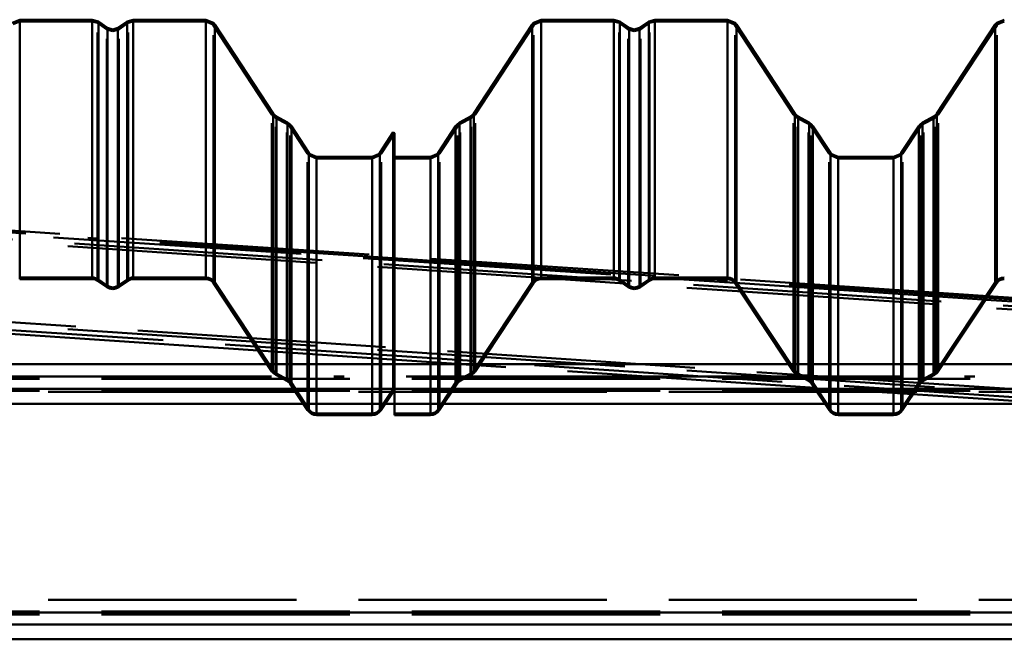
# Paper-space layout 'Layout1' of a CAD drawing. Extents: x -2 to 1033, y -36 to 596.
# Tile 19 of 256: x 139 to 151, y 236 to 243. Entities that reach past the tile are written whole.
import ezdxf

# ---------------------------------------------------------------- set-up
doc = ezdxf.new("R2010")
doc.units = 0
doc.linetypes.add('ACAD_ISO02W100', pattern=[15, 12, -3])
doc.linetypes.add('ACAD_ISO04W100', pattern=[30.5, 24, -3, 0.5, -3])
doc.layers.add('SS_PLECHY', color=7, linetype='CONTINUOUS', lineweight=50, true_color=0xb47846)
doc.layers.add('SS_VAZNICE', color=123, linetype='CONTINUOUS', lineweight=50)
doc.layers.add('SS_ZTUŽENÍ STŘECHA', color=211, linetype='CONTINUOUS', lineweight=50)

psp = doc.layouts.get("Layout1")

# ---------------------------------------------------------------- linework, layer by layer
at = {"layer": 'SS_PLECHY', "color": 5, "linetype": 'Continuous', "ltscale": 0.25}
for p, q in [((138.8936, 243.3057), (138.8017, 243.2674)), ((139.7716, 243.3057), (138.8936, 243.3057)), ((138.8936, 243.3057), (138.8936, 240.1892)), ((139.8456, 243.2824), (139.7716, 243.3057)), ((139.7716, 243.3057), (139.7716, 240.1892)), ((140.2666, 243.3057), (140.1925, 243.2824)), ((141.1445, 243.3057), (140.2666, 243.3057)), ((140.2666, 243.3057), (140.2666, 240.1892)), ((141.2364, 243.2674), (141.1445, 243.3057)), ((141.1445, 243.3057), (141.1445, 240.1892)), ((145.198, 243.3057), (145.1061, 243.2674)), ((146.0759, 243.3057), (145.198, 243.3057)), ((145.198, 243.3057), (145.198, 240.1892)), ((146.1499, 243.2824), (146.0759, 243.3057)), ((146.0759, 243.3057), (146.0759, 240.1892)), ((146.5709, 243.3057), (146.4969, 243.2824)), ((147.4488, 243.3057), (146.5709, 243.3057)), ((146.5709, 243.3057), (146.5709, 240.1892)), ((147.5408, 243.2674), (147.4488, 243.3057)), ((147.4488, 243.3057), (147.4488, 240.1892)), ((150.796, 243.3057), (150.7041, 243.2674)), ((139.9564, 243.2053), (139.8456, 243.2824)), ((139.8456, 243.2824), (139.8456, 240.1662)), ((140.0191, 243.1857), (139.9564, 243.2053)), ((139.9564, 243.2053), (139.9564, 240.0897)), ((140.0817, 243.2053), (140.0191, 243.1857)), ((140.1925, 243.2824), (140.0817, 243.2053)), ((140.0817, 243.2053), (140.0817, 240.0897)), ((140.1925, 243.2824), (140.1925, 240.1662)), ((141.253, 243.247), (141.2364, 243.2674)), ((141.9597, 242.1714), (141.253, 243.247)), ((141.253, 243.247), (141.253, 240.1311)), ((145.0895, 243.247), (144.3827, 242.1714)), ((145.1061, 243.2674), (145.0895, 243.247)), ((145.0895, 243.247), (145.0895, 240.1311)), ((146.2608, 243.2053), (146.1499, 243.2824)), ((146.1499, 243.2824), (146.1499, 240.1662)), ((146.3234, 243.1857), (146.2608, 243.2053)), ((146.2608, 243.2053), (146.2608, 240.0897)), ((146.386, 243.2053), (146.3234, 243.1857)), ((146.4969, 243.2824), (146.386, 243.2053)), ((146.386, 243.2053), (146.386, 240.0897)), ((146.4969, 243.2824), (146.4969, 240.1662)), ((147.5573, 243.247), (147.5408, 243.2674)), ((148.2641, 242.1714), (147.5573, 243.247)), ((147.5573, 243.247), (147.5573, 240.1311)), ((150.6875, 243.247), (149.9807, 242.1714)), ((150.7041, 243.2674), (150.6875, 243.247)), ((150.6875, 243.247), (150.6875, 240.1311)), ((141.9738, 242.1542), (141.9597, 242.1714)), ((141.9597, 242.1714), (141.9597, 239.0649)), ((141.9995, 242.135), (141.9738, 242.1542)), ((142.1321, 242.0633), (141.9995, 242.135)), ((141.9995, 242.135), (141.9995, 239.0288)), ((144.343, 242.135), (144.2103, 242.0633)), ((144.3687, 242.1542), (144.343, 242.135)), ((144.343, 242.135), (144.343, 239.0288)), ((144.3827, 242.1714), (144.3687, 242.1542)), ((144.3827, 242.1714), (144.3827, 239.0649)), ((148.2781, 242.1542), (148.2641, 242.1714)), ((148.2641, 242.1714), (148.2641, 239.0649)), ((148.3038, 242.135), (148.2781, 242.1542)), ((148.4365, 242.0633), (148.3038, 242.135)), ((148.3038, 242.135), (148.3038, 239.0288)), ((149.941, 242.135), (149.8083, 242.0633)), ((149.9667, 242.1542), (149.941, 242.135)), ((149.941, 242.135), (149.941, 239.0288)), ((149.9807, 242.1714), (149.9667, 242.1542)), ((149.9807, 242.1714), (149.9807, 239.0649)), ((142.1625, 242.0407), (142.1321, 242.0633)), ((142.1321, 242.0633), (142.1321, 238.9578)), ((142.1791, 242.0203), (142.1625, 242.0407)), ((142.3908, 241.698), (142.1791, 242.0203)), ((142.1791, 242.0203), (142.1791, 238.9151)), ((144.1634, 242.0203), (143.9516, 241.698)), ((144.18, 242.0407), (144.1634, 242.0203)), ((144.1634, 242.0203), (144.1634, 238.9151)), ((144.2103, 242.0633), (144.18, 242.0407)), ((144.2103, 242.0633), (144.2103, 238.9578)), ((148.4669, 242.0407), (148.4365, 242.0633)), ((148.4365, 242.0633), (148.4365, 238.9578)), ((148.4834, 242.0203), (148.4669, 242.0407)), ((148.6952, 241.698), (148.4834, 242.0203)), ((148.4834, 242.0203), (148.4834, 238.9151)), ((149.7614, 242.0203), (149.5496, 241.698)), ((149.778, 242.0407), (149.7614, 242.0203)), ((149.7614, 242.0203), (149.7614, 238.9151)), ((149.8083, 242.0633), (149.778, 242.0407)), ((149.8083, 242.0633), (149.8083, 238.9578)), ((143.4077, 241.9452), (143.2453, 241.698)), ((143.4244, 241.9341), (143.4077, 241.9452)), ((143.4077, 241.9452), (143.4077, 238.8407)), ((143.4244, 238.8297), (143.4244, 241.9341)), ((142.4049, 241.6807), (142.3908, 241.698)), ((142.3908, 241.698), (142.3908, 238.5956)), ((142.4826, 241.6484), (142.4049, 241.6807)), ((143.1535, 241.6484), (142.4826, 241.6484)), ((142.4826, 241.6484), (142.4826, 238.5465)), ((143.2313, 241.6807), (143.1535, 241.6484)), ((143.1535, 241.6484), (143.1535, 238.5465)), ((143.2453, 241.698), (143.2313, 241.6807)), ((143.2453, 241.698), (143.2453, 238.5956)), ((143.8598, 241.6484), (143.4244, 241.6484)), ((143.9376, 241.6807), (143.8598, 241.6484)), ((143.8598, 238.5465), (143.8598, 241.6484)), ((143.9516, 241.698), (143.9376, 241.6807)), ((143.9516, 241.698), (143.9516, 238.5956)), ((148.7092, 241.6807), (148.6952, 241.698)), ((148.6952, 241.698), (148.6952, 238.5956)), ((148.787, 241.6484), (148.7092, 241.6807)), ((149.4578, 241.6484), (148.787, 241.6484)), ((148.787, 241.6484), (148.787, 238.5465)), ((149.5356, 241.6807), (149.4578, 241.6484)), ((149.4578, 241.6484), (149.4578, 238.5465)), ((149.5496, 241.698), (149.5356, 241.6807)), ((149.5496, 241.698), (149.5496, 238.5956)), ((138.8936, 240.1892), (139.7716, 240.1892)), ((138.8936, 240.1693), (139.7716, 240.1693)), ((139.8342, 240.1498), (139.9451, 240.0734)), ((139.8456, 240.1662), (139.9564, 240.0897)), ((140.0817, 240.0897), (140.1925, 240.1662)), ((140.0931, 240.0734), (140.2039, 240.1498)), ((140.2666, 240.1892), (141.1445, 240.1892)), ((140.2666, 240.1693), (141.1445, 240.1693)), ((141.2363, 240.1201), (141.943, 239.054)), ((141.253, 240.1311), (141.9597, 239.0649)), ((144.3827, 239.0649), (145.0895, 240.1311)), ((144.3994, 239.054), (145.1062, 240.1201)), ((145.198, 240.1892), (146.0759, 240.1892)), ((145.198, 240.1693), (146.0759, 240.1693)), ((146.1385, 240.1498), (146.2494, 240.0734)), ((146.1499, 240.1662), (146.2608, 240.0897)), ((146.386, 240.0897), (146.4969, 240.1662)), ((146.3974, 240.0734), (146.5083, 240.1498)), ((146.5709, 240.1892), (147.4488, 240.1892)), ((146.5709, 240.1693), (147.4488, 240.1693)), ((147.5406, 240.1201), (148.2474, 239.054)), ((147.5573, 240.1311), (148.2641, 239.0649)), ((149.9807, 239.0649), (150.6875, 240.1311)), ((149.9974, 239.054), (150.7042, 240.1201)), ((141.99, 239.0113), (142.1227, 238.9402)), ((141.9995, 239.0288), (142.1321, 238.9578)), ((144.2103, 238.9578), (144.343, 239.0288)), ((144.2198, 238.9402), (144.3525, 239.0113)), ((148.2943, 239.0113), (148.427, 238.9402)), ((148.3038, 239.0288), (148.4365, 238.9578)), ((149.8083, 238.9578), (149.941, 239.0288)), ((149.8178, 238.9402), (149.9505, 239.0113)), ((142.1624, 238.9041), (142.3741, 238.5847)), ((142.1791, 238.9151), (142.3908, 238.5956)), ((143.9516, 238.5956), (144.1634, 238.9151)), ((143.9683, 238.5847), (144.1801, 238.9041)), ((148.4667, 238.9041), (148.6785, 238.5847)), ((148.4834, 238.9151), (148.6952, 238.5956)), ((149.5496, 238.5956), (149.7614, 238.9151)), ((149.5663, 238.5847), (149.7781, 238.9041)), ((143.2453, 238.5956), (143.4077, 238.8407)), ((143.262, 238.5847), (143.4244, 238.8297)), ((143.4077, 238.8407), (143.4244, 238.8297)), ((143.4244, 238.5465), (143.4244, 238.8297)), ((142.4826, 238.5465), (143.1535, 238.5465)), ((142.4826, 238.5265), (143.1535, 238.5265)), ((143.4244, 238.5465), (143.8598, 238.5465)), ((143.4244, 238.5265), (143.4244, 238.5465)), ((143.4244, 238.5265), (143.8598, 238.5265)), ((148.787, 238.5465), (149.4578, 238.5465)), ((148.787, 238.5265), (149.4578, 238.5265))]:
    psp.add_line(p, q, dxfattribs=at)
at = {"layer": 'SS_PLECHY', "color": 5, "linetype": 'ACAD_ISO02W100', "ltscale": 0.25}
for p, q in [((138.8936, 243.2856), (138.8159, 243.2532)), ((139.7716, 243.2856), (138.8936, 243.2856)), ((139.8342, 243.2659), (139.7716, 243.2856)), ((140.2666, 243.2856), (140.2039, 243.2659)), ((141.1445, 243.2856), (140.2666, 243.2856)), ((141.2223, 243.2532), (141.1445, 243.2856)), ((145.198, 243.2856), (145.1202, 243.2532)), ((146.0759, 243.2856), (145.198, 243.2856)), ((146.1385, 243.2659), (146.0759, 243.2856)), ((146.5709, 243.2856), (146.5083, 243.2659)), ((147.4488, 243.2856), (146.5709, 243.2856)), ((147.5266, 243.2532), (147.4488, 243.2856)), ((150.796, 243.2856), (150.7182, 243.2532)), ((139.9451, 243.1888), (139.8342, 243.2659)), ((139.8342, 240.1498), (139.8342, 243.2659)), ((140.0191, 243.1656), (139.9451, 243.1888)), ((139.9451, 240.0734), (139.9451, 243.1888)), ((140.0931, 243.1888), (140.0191, 243.1656)), ((140.2039, 243.2659), (140.0931, 243.1888)), ((140.0931, 240.0734), (140.0931, 243.1888)), ((140.2039, 240.1498), (140.2039, 243.2659)), ((141.2363, 243.236), (141.2223, 243.2532)), ((141.943, 242.1604), (141.2363, 243.236)), ((141.2363, 240.1201), (141.2363, 243.236)), ((145.1062, 243.236), (144.3994, 242.1604)), ((145.1202, 243.2532), (145.1062, 243.236)), ((145.1062, 240.1201), (145.1062, 243.236)), ((146.2494, 243.1888), (146.1385, 243.2659)), ((146.1385, 240.1498), (146.1385, 243.2659)), ((146.3234, 243.1656), (146.2494, 243.1888)), ((146.2494, 240.0734), (146.2494, 243.1888)), ((146.3974, 243.1888), (146.3234, 243.1656)), ((146.5083, 243.2659), (146.3974, 243.1888)), ((146.3974, 240.0734), (146.3974, 243.1888)), ((146.5083, 240.1498), (146.5083, 243.2659)), ((147.5406, 243.236), (147.5266, 243.2532)), ((148.2474, 242.1604), (147.5406, 243.236)), ((147.5406, 240.1201), (147.5406, 243.236)), ((150.7042, 243.236), (149.9974, 242.1604)), ((150.7182, 243.2532), (150.7042, 243.236)), ((150.7042, 240.1201), (150.7042, 243.236)), ((141.9596, 242.14), (141.943, 242.1604)), ((141.943, 239.054), (141.943, 242.1604)), ((141.99, 242.1173), (141.9596, 242.14)), ((142.1227, 242.0457), (141.99, 242.1173)), ((141.99, 239.0113), (141.99, 242.1173)), ((144.3525, 242.1173), (144.2198, 242.0457)), ((144.3829, 242.14), (144.3525, 242.1173)), ((144.3525, 239.0113), (144.3525, 242.1173)), ((144.3994, 242.1604), (144.3829, 242.14)), ((144.3994, 239.054), (144.3994, 242.1604)), ((148.264, 242.14), (148.2474, 242.1604)), ((148.2474, 239.054), (148.2474, 242.1604)), ((148.2943, 242.1173), (148.264, 242.14)), ((148.427, 242.0457), (148.2943, 242.1173)), ((148.2943, 239.0113), (148.2943, 242.1173)), ((149.9505, 242.1173), (149.8178, 242.0457)), ((149.9809, 242.14), (149.9505, 242.1173)), ((149.9505, 239.0113), (149.9505, 242.1173)), ((149.9974, 242.1604), (149.9809, 242.14)), ((149.9974, 239.054), (149.9974, 242.1604)), ((142.1484, 242.0265), (142.1227, 242.0457)), ((142.1227, 238.9402), (142.1227, 242.0457)), ((142.1624, 242.0092), (142.1484, 242.0265)), ((142.3741, 241.6869), (142.1624, 242.0092)), ((142.1624, 238.9041), (142.1624, 242.0092)), ((144.1801, 242.0092), (143.9683, 241.6869)), ((144.1941, 242.0265), (144.1801, 242.0092)), ((144.1801, 238.9041), (144.1801, 242.0092)), ((144.2198, 242.0457), (144.1941, 242.0265)), ((144.2198, 238.9402), (144.2198, 242.0457)), ((148.4527, 242.0265), (148.427, 242.0457)), ((148.427, 238.9402), (148.427, 242.0457)), ((148.4667, 242.0092), (148.4527, 242.0265)), ((148.6785, 241.6869), (148.4667, 242.0092)), ((148.4667, 238.9041), (148.4667, 242.0092)), ((149.7781, 242.0092), (149.5663, 241.6869)), ((149.7921, 242.0265), (149.7781, 242.0092)), ((149.7781, 238.9041), (149.7781, 242.0092)), ((149.8178, 242.0457), (149.7921, 242.0265)), ((149.8178, 238.9402), (149.8178, 242.0457)), ((143.4244, 241.9341), (143.262, 241.6869)), ((142.3907, 241.6665), (142.3741, 241.6869)), ((142.3741, 238.5847), (142.3741, 241.6869)), ((142.4826, 241.6283), (142.3907, 241.6665)), ((142.4826, 241.6283), (143.1535, 241.6283)), ((143.2454, 241.6665), (143.1535, 241.6283)), ((143.262, 241.6869), (143.2454, 241.6665)), ((143.262, 238.5847), (143.262, 241.6869)), ((143.4244, 241.6283), (143.8598, 241.6283)), ((143.9518, 241.6665), (143.8598, 241.6283)), ((143.9683, 241.6869), (143.9518, 241.6665)), ((143.9683, 238.5847), (143.9683, 241.6869)), ((148.6951, 241.6665), (148.6785, 241.6869)), ((148.6785, 238.5847), (148.6785, 241.6869)), ((148.787, 241.6283), (148.6951, 241.6665)), ((148.787, 241.6283), (149.4578, 241.6283)), ((149.5498, 241.6665), (149.4578, 241.6283)), ((149.5663, 241.6869), (149.5498, 241.6665)), ((149.5663, 238.5847), (149.5663, 241.6869)), ((138.8936, 240.1892), (138.8936, 240.1693)), ((139.7716, 240.1892), (139.7716, 240.1693)), ((140.2666, 240.1892), (140.2666, 240.1693)), ((141.1445, 240.1892), (141.1445, 240.1693)), ((145.198, 240.1892), (145.198, 240.1693)), ((146.0759, 240.1892), (146.0759, 240.1693)), ((146.5709, 240.1892), (146.5709, 240.1693)), ((147.4488, 240.1892), (147.4488, 240.1693)), ((142.4826, 238.5465), (142.4826, 238.5265)), ((143.1535, 238.5465), (143.1535, 238.5265)), ((143.8598, 238.5265), (143.8598, 238.5465)), ((148.787, 238.5465), (148.787, 238.5265)), ((149.4578, 238.5465), (149.4578, 238.5265))]:
    psp.add_line(p, q, dxfattribs=at)
at = {"layer": 'SS_PLECHY', "color": 5, "linetype": 'Continuous', "ltscale": 0.25, "extrusion": (4.38013e-12, 0.093704, -0.9956)}
psp.add_arc((-139.7716, 239.0035, 22.4945), 0.13, 90, 124.70088, dxfattribs=at)
at = {"layer": 'SS_PLECHY', "color": 5, "linetype": 'Continuous', "ltscale": 0.25, "extrusion": (4.3007e-12, 0.093704, -0.9956)}
psp.add_arc((-139.7716, 239.0035, 22.4945), 0.11, 90, 124.70088, dxfattribs=at)
at = {"layer": 'SS_PLECHY', "color": 5, "linetype": 'Continuous', "ltscale": 0.25, "extrusion": (4.2937e-12, -0.093704, 0.9956)}
psp.add_arc((140.0191, 239.123, -22.5057), 0.13, 235.29912, 304.70088, dxfattribs=at)
at = {"layer": 'SS_PLECHY', "color": 5, "linetype": 'Continuous', "ltscale": 0.25, "extrusion": (5.19231e-12, -0.093704, 0.9956)}
psp.add_arc((140.0191, 239.123, -22.5057), 0.11, 235.29912, 304.70088, dxfattribs=at)
at = {"layer": 'SS_PLECHY', "color": 5, "linetype": 'Continuous', "ltscale": 0.25, "extrusion": (-4.64657e-12, 0.093704, -0.9956)}
psp.add_arc((-140.2666, 239.0035, 22.4945), 0.13, 55.29912, 90, dxfattribs=at)
at = {"layer": 'SS_PLECHY', "color": 5, "linetype": 'Continuous', "ltscale": 0.25, "extrusion": (-4.56454e-12, 0.093704, -0.9956)}
psp.add_arc((-140.2666, 239.0035, 22.4945), 0.11, 55.29912, 90, dxfattribs=at)
at = {"layer": 'SS_PLECHY', "color": 5, "linetype": 'Continuous', "ltscale": 0.25, "extrusion": (6.39492e-12, 0.093704, -0.9956)}
psp.add_arc((-141.1445, 239.0035, 22.4945), 0.13, 90, 146.57519, dxfattribs=at)
at = {"layer": 'SS_PLECHY', "color": 5, "linetype": 'Continuous', "ltscale": 0.25, "extrusion": (7.80141e-12, 0.093704, -0.9956)}
psp.add_arc((-141.1445, 239.0035, 22.4945), 0.11, 90, 146.57519, dxfattribs=at)
at = {"layer": 'SS_PLECHY', "color": 5, "linetype": 'Continuous', "ltscale": 0.25, "extrusion": (-7.23428e-12, 0.093704, -0.9956)}
psp.add_arc((-145.198, 239.0035, 22.4945), 0.13, 33.42481, 90, dxfattribs=at)
at = {"layer": 'SS_PLECHY', "color": 5, "linetype": 'Continuous', "ltscale": 0.25, "extrusion": (-6.09967e-12, 0.093704, -0.9956)}
psp.add_arc((-145.198, 239.0035, 22.4945), 0.11, 33.42481, 90, dxfattribs=at)
at = {"layer": 'SS_PLECHY', "color": 5, "linetype": 'Continuous', "ltscale": 0.25, "extrusion": (2.28278e-12, 0.093704, -0.9956)}
psp.add_arc((-146.0759, 239.0035, 22.4945), 0.13, 90, 124.70088, dxfattribs=at)
at = {"layer": 'SS_PLECHY', "color": 5, "linetype": 'Continuous', "ltscale": 0.25, "extrusion": (2.28785e-12, 0.093704, -0.9956)}
psp.add_arc((-146.0759, 239.0035, 22.4945), 0.11, 90, 124.70088, dxfattribs=at)
at = {"layer": 'SS_PLECHY', "color": 5, "linetype": 'Continuous', "ltscale": 0.25, "extrusion": (2.00998e-12, -0.093704, 0.9956)}
psp.add_arc((146.3234, 239.123, -22.5057), 0.13, 235.29912, 304.70088, dxfattribs=at)
at = {"layer": 'SS_PLECHY', "color": 5, "linetype": 'Continuous', "ltscale": 0.25, "extrusion": (2.52057e-12, -0.093704, 0.9956)}
psp.add_arc((146.3234, 239.123, -22.5057), 0.11, 235.29912, 304.70088, dxfattribs=at)
at = {"layer": 'SS_PLECHY', "color": 5, "linetype": 'Continuous', "ltscale": 0.25, "extrusion": (-2.19286e-12, 0.093704, -0.9956)}
psp.add_arc((-146.5709, 239.0035, 22.4945), 0.13, 55.29912, 90, dxfattribs=at)
at = {"layer": 'SS_PLECHY', "color": 5, "linetype": 'Continuous', "ltscale": 0.25, "extrusion": (-2.24794e-12, 0.093704, -0.9956)}
psp.add_arc((-146.5709, 239.0035, 22.4945), 0.11, 55.29912, 90, dxfattribs=at)
at = {"layer": 'SS_PLECHY', "color": 5, "linetype": 'Continuous', "ltscale": 0.25, "extrusion": (2.93484e-12, 0.093704, -0.9956)}
psp.add_arc((-147.4488, 239.0035, 22.4945), 0.13, 90, 146.57519, dxfattribs=at)
at = {"layer": 'SS_PLECHY', "color": 5, "linetype": 'Continuous', "ltscale": 0.25, "extrusion": (3.25567e-12, 0.093704, -0.9956)}
psp.add_arc((-147.4488, 239.0035, 22.4945), 0.11, 90, 146.57519, dxfattribs=at)
at = {"layer": 'SS_PLECHY', "color": 5, "linetype": 'Continuous', "ltscale": 0.25, "extrusion": (-5.47806e-12, 0.093704, -0.9956)}
psp.add_arc((-150.796, 239.0035, 22.4945), 0.13, 33.42481, 90, dxfattribs=at)
at = {"layer": 'SS_PLECHY', "color": 5, "linetype": 'Continuous', "ltscale": 0.25, "extrusion": (-4.02412e-12, 0.093704, -0.9956)}
psp.add_arc((-150.796, 239.0035, 22.4945), 0.11, 33.42481, 90, dxfattribs=at)
at = {"layer": 'SS_PLECHY', "color": 5, "linetype": 'Continuous', "ltscale": 0.25, "extrusion": (9.62329e-12, -0.093704, 0.9956)}
psp.add_arc((142.0515, 238.0731, -22.4069), 0.13, 213.42481, 241.736, dxfattribs=at)
at = {"layer": 'SS_PLECHY', "color": 5, "linetype": 'Continuous', "ltscale": 0.25, "extrusion": (1.19652e-11, -0.093704, 0.9956)}
psp.add_arc((142.0515, 238.0731, -22.4069), 0.11, 213.42481, 241.736, dxfattribs=at)
at = {"layer": 'SS_PLECHY', "color": 5, "linetype": 'Continuous', "ltscale": 0.25, "extrusion": (-2.05992e-12, -0.093704, 0.9956)}
psp.add_arc((144.2909, 238.0731, -22.4069), 0.11, 298.264, 326.57519, dxfattribs=at)
at = {"layer": 'SS_PLECHY', "color": 5, "linetype": 'Continuous', "ltscale": 0.25, "extrusion": (-2.06828e-12, -0.093704, 0.9956)}
psp.add_arc((144.2909, 238.0731, -22.4069), 0.13, 298.264, 326.57519, dxfattribs=at)
at = {"layer": 'SS_PLECHY', "color": 5, "linetype": 'Continuous', "ltscale": 0.25, "extrusion": (2.06133e-12, -0.093704, 0.9956)}
psp.add_arc((148.3559, 238.0731, -22.4069), 0.13, 213.42481, 241.736, dxfattribs=at)
at = {"layer": 'SS_PLECHY', "color": 5, "linetype": 'Continuous', "ltscale": 0.25, "extrusion": (6.5305e-13, -0.093704, 0.9956)}
psp.add_arc((148.3559, 238.0731, -22.4069), 0.11, 213.42481, 241.736, dxfattribs=at)
at = {"layer": 'SS_PLECHY', "color": 5, "linetype": 'Continuous', "ltscale": 0.25, "extrusion": (-4.14555e-13, -0.093704, 0.9956)}
psp.add_arc((149.8889, 238.0731, -22.4069), 0.11, 298.264, 326.57519, dxfattribs=at)
at = {"layer": 'SS_PLECHY', "color": 5, "linetype": 'Continuous', "ltscale": 0.25, "extrusion": (-7.08209e-13, -0.093704, 0.9956)}
psp.add_arc((149.8889, 238.0731, -22.4069), 0.13, 298.264, 326.57519, dxfattribs=at)
at = {"layer": 'SS_PLECHY', "color": 5, "linetype": 'Continuous', "ltscale": 0.25, "extrusion": (7.95645e-12, 0.093704, -0.9956)}
psp.add_arc((-142.0706, 237.7929, 22.3805), 0.11, 118.264, 146.57519, dxfattribs=at)
at = {"layer": 'SS_PLECHY', "color": 5, "linetype": 'Continuous', "ltscale": 0.25, "extrusion": (7.49153e-12, 0.093704, -0.9956)}
psp.add_arc((-142.0706, 237.7929, 22.3805), 0.13, 118.264, 146.57519, dxfattribs=at)
at = {"layer": 'SS_PLECHY', "color": 5, "linetype": 'Continuous', "ltscale": 0.25, "extrusion": (-1.86589e-12, 0.093704, -0.9956)}
psp.add_arc((-144.2719, 237.7929, 22.3805), 0.13, 33.42481, 61.736, dxfattribs=at)
at = {"layer": 'SS_PLECHY', "color": 5, "linetype": 'Continuous', "ltscale": 0.25, "extrusion": (-2.20559e-12, 0.093704, -0.9956)}
psp.add_arc((-144.2719, 237.7929, 22.3805), 0.11, 33.42481, 61.736, dxfattribs=at)
at = {"layer": 'SS_PLECHY', "color": 5, "linetype": 'Continuous', "ltscale": 0.25, "extrusion": (1.46394e-13, 0.093704, -0.9956)}
psp.add_arc((-148.3749, 237.7929, 22.3805), 0.11, 118.264, 146.57519, dxfattribs=at)
at = {"layer": 'SS_PLECHY', "color": 5, "linetype": 'Continuous', "ltscale": 0.25, "extrusion": (3.59037e-13, 0.093704, -0.9956)}
psp.add_arc((-148.3749, 237.7929, 22.3805), 0.13, 118.264, 146.57519, dxfattribs=at)
at = {"layer": 'SS_PLECHY', "color": 5, "linetype": 'Continuous', "ltscale": 0.25, "extrusion": (-1.30102e-13, 0.093704, -0.9956)}
psp.add_arc((-149.8699, 237.7929, 22.3805), 0.13, 33.42481, 61.736, dxfattribs=at)
at = {"layer": 'SS_PLECHY', "color": 5, "linetype": 'Continuous', "ltscale": 0.25, "extrusion": (-1.30037e-13, 0.093704, -0.9956)}
psp.add_arc((-149.8699, 237.7929, 22.3805), 0.11, 33.42481, 61.736, dxfattribs=at)
at = {"layer": 'SS_PLECHY', "color": 5, "linetype": 'Continuous', "ltscale": 0.25, "extrusion": (9.19408e-12, -0.093704, 0.9956)}
psp.add_arc((142.4826, 237.6059, -22.3629), 0.13, 213.42481, 270, dxfattribs=at)
at = {"layer": 'SS_PLECHY', "color": 5, "linetype": 'Continuous', "ltscale": 0.25, "extrusion": (1.11845e-11, -0.093704, 0.9956)}
psp.add_arc((142.4826, 237.6059, -22.3629), 0.11, 213.42481, 270, dxfattribs=at)
at = {"layer": 'SS_PLECHY', "color": 5, "linetype": 'Continuous', "ltscale": 0.25, "extrusion": (-5.97363e-12, -0.093704, 0.9956)}
psp.add_arc((143.1535, 237.6059, -22.3629), 0.11, 270, 326.57519, dxfattribs=at)
at = {"layer": 'SS_PLECHY', "color": 5, "linetype": 'Continuous', "ltscale": 0.25, "extrusion": (-5.24761e-12, -0.093704, 0.9956)}
psp.add_arc((143.1535, 237.6059, -22.3629), 0.13, 270, 326.57519, dxfattribs=at)
at = {"layer": 'SS_PLECHY', "color": 5, "linetype": 'Continuous', "ltscale": 0.25, "extrusion": (-1.18062e-12, -0.093704, 0.9956)}
psp.add_arc((143.8598, 237.6059, -22.3629), 0.11, 270, 326.57519, dxfattribs=at)
at = {"layer": 'SS_PLECHY', "color": 5, "linetype": 'Continuous', "ltscale": 0.25, "extrusion": (-9.47258e-13, -0.093704, 0.9956)}
psp.add_arc((143.8598, 237.6059, -22.3629), 0.13, 270, 326.57519, dxfattribs=at)
at = {"layer": 'SS_PLECHY', "color": 5, "linetype": 'Continuous', "ltscale": 0.25, "extrusion": (4.23084e-13, -0.093704, 0.9956)}
psp.add_arc((148.787, 237.6059, -22.3629), 0.13, 213.42481, 270, dxfattribs=at)
at = {"layer": 'SS_PLECHY', "color": 5, "linetype": 'Continuous', "ltscale": 0.25, "extrusion": (-2.74926e-13, -0.093704, 0.9956)}
psp.add_arc((148.787, 237.6059, -22.3629), 0.11, 213.42481, 270, dxfattribs=at)
at = {"layer": 'SS_PLECHY', "color": 5, "linetype": 'Continuous', "ltscale": 0.25, "extrusion": (-2.19484e-13, -0.093704, 0.9956)}
psp.add_arc((149.4578, 237.6059, -22.3629), 0.11, 270, 326.57519, dxfattribs=at)
at = {"layer": 'SS_PLECHY', "color": 5, "linetype": 'Continuous', "ltscale": 0.25, "extrusion": (-1.85808e-14, -0.093704, 0.9956)}
psp.add_arc((149.4578, 237.6059, -22.3629), 0.13, 270, 326.57519, dxfattribs=at)
at = {"layer": 'SS_VAZNICE', "color": 1, "linetype": 'Continuous', "ltscale": 0.25}
for p, q in [((141.8841, 239.1429), (138.1541, 239.1429)), ((148.1884, 239.1429), (144.4584, 239.1429)), ((153.7864, 239.1429), (150.0564, 239.1429)), ((142.2028, 238.8431), (137.8353, 238.8431)), ((148.5072, 238.8431), (144.1396, 238.8431)), ((154.1052, 238.8431), (149.7376, 238.8431)), ((137.7165, 238.6639), (142.3216, 238.6639)), ((143.3145, 238.6639), (143.4244, 238.6639)), ((144.0208, 238.6639), (148.626, 238.6639)), ((149.6188, 238.6639), (154.224, 238.6639)), ((162.2145, 236.14), (52.0145, 236.14)), ((52.0145, 235.9957), (162.2145, 235.9957)), ((52.0145, 235.8164), (162.2145, 235.8164))]:
    psp.add_line(p, q, dxfattribs=at)
at = {"layer": 'SS_VAZNICE', "color": 3, "linetype": 'ACAD_ISO02W100', "ltscale": 0.25}
for p, q in [((144.4584, 239.1429), (141.8841, 239.1429)), ((150.0564, 239.1429), (148.1884, 239.1429)), ((49.8845, 238.9637), (164.7395, 238.9637)), ((49.8845, 238.8194), (164.7395, 238.8194)), ((164.7395, 238.8082), (49.8845, 238.8082)), ((144.1396, 238.8431), (142.2028, 238.8431)), ((149.7376, 238.8431), (148.5072, 238.8431)), ((142.3216, 238.6639), (143.3145, 238.6639)), ((143.4244, 238.6639), (144.0208, 238.6639)), ((148.626, 238.6639), (149.6188, 238.6639)), ((164.7395, 236.2955), (49.8845, 236.2955)), ((49.8845, 236.1512), (164.7395, 236.1512)), ((49.8845, 236.1163), (164.7395, 236.1163))]:
    psp.add_line(p, q, dxfattribs=at)
at = {"layer": 'SS_VAZNICE', "color": 7, "linetype": 'ACAD_ISO04W100', "ltscale": 0.25}
psp.add_line((164.8145, 238.993), (49.8145, 238.993), dxfattribs=at)
at = {"layer": 'SS_ZTUŽENÍ STŘECHA', "color": 3, "linetype": 'ACAD_ISO02W100', "ltscale": 0.25}
for p, q in [((124.3362, 241.6743), (146.862, 240.1693)), ((124.5089, 241.5665), (161.4889, 239.0957)), ((150.6019, 239.9658), (126.4092, 241.5822)), ((161.257, 239.1499), (126.2364, 241.4898)), ((124.5089, 240.565), (161.4445, 238.0972)), ((162.0234, 238.0972), (126.2364, 240.4883)), ((126.4092, 240.3805), (162.0768, 237.9973)), ((147.5373, 240.1242), (150.5724, 239.9214)), ((141.775, 239.3074), (161.3822, 237.9973))]:
    psp.add_line(p, q, dxfattribs=at)
at = {"layer": 'SS_ZTUŽENÍ STŘECHA', "color": 7, "linetype": 'ACAD_ISO04W100', "ltscale": 0.25}
psp.add_line((125.3727, 241.6283), (164.8145, 238.993), dxfattribs=at)
at = {"layer": 'SS_ZTUŽENÍ STŘECHA', "color": 1, "linetype": 'Continuous', "ltscale": 0.25}
for p, q in [((146.862, 240.1693), (147.5373, 240.1242)), ((153.3632, 239.7813), (150.6019, 239.9658)), ((150.5724, 239.9214), (153.3954, 239.7328)), ((138.412, 239.5321), (141.775, 239.3074))]:
    psp.add_line(p, q, dxfattribs=at)

doc.saveas('drawing.dxf')
